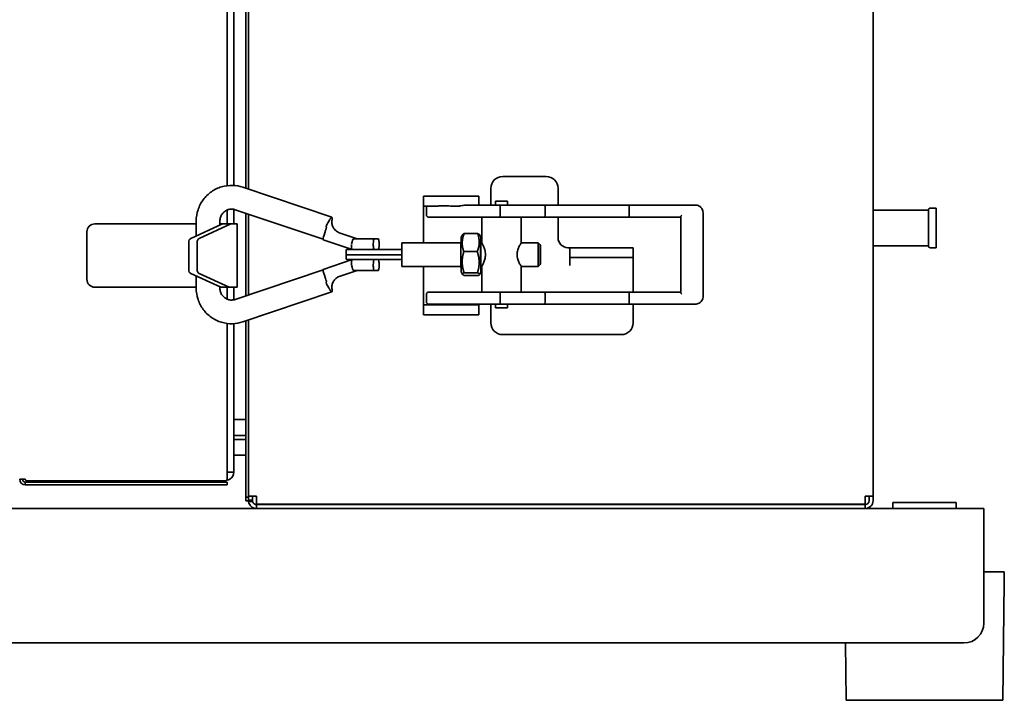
# Model space of a CAD drawing. Header units: millimetres. Extents: x 630 to 1141, y 461 to 937.
# Tile 2 of 3: x 887 to 1136, y 461 to 633. Entities that reach past the tile are written whole.
import ezdxf

# ---------------------------------------------------------------- set-up
doc = ezdxf.new("R2010")
doc.units = ezdxf.units.MM
doc.header["$LTSCALE"] = 4
doc.layers.add('Krawędzie widoczne(ISO)', color=7, linetype='Continuous', lineweight=35, true_color=0x262659)

msp = doc.modelspace()

# ---------------------------------------------------------------- linework, layer by layer
at = {"layer": 'Krawędzie widoczne(ISO)'}
for p, q in [((1102.86, 893.67), (1102.86, 512.87)), ((939.46, 817.59), (939.46, 591.45)), ((941.16, 817.54), (941.16, 591.5)), ((944.16, 818.25), (944.16, 590.8)), ((944.86, 590.56), (944.86, 818.48)), ((1009.16, 593.77), (1020.16, 593.77)), ((943.39, 591.06), (965.91, 583.48)), ((1006.16, 586.52), (1006.16, 590.77)), ((1023.16, 590.77), (1023.16, 586.52)), ((989.16, 588.77), (989.16, 586.27)), ((989.16, 588.77), (1003.16, 588.77)), ((1003.16, 586.52), (1003.16, 588.77)), ((941.16, 585.46), (941.16, 581.77)), ((989.16, 586.27), (989.16, 583.77)), ((992.51, 586.27), (989.16, 586.27)), ((989.87, 586.02), (989.87, 584.02)), ((998.13, 586.27), (996.36, 586.27)), ((1008.39, 586.52), (999.77, 586.52)), ((1007.37, 587.52), (1010.37, 587.52)), ((1007.37, 586.52), (1007.37, 587.52)), ((1019.79, 586.52), (1008.39, 586.52)), ((1008.51, 586.02), (1008.51, 584.02)), ((1010.37, 586.52), (1010.37, 587.52)), ((1041.27, 586.52), (1019.79, 586.52)), ((1019.87, 586.02), (1019.87, 584.02)), ((1041.13, 586.02), (1041.13, 584.02)), ((1055.53, 586.52), (1041.27, 586.52)), ((1058.06, 586.52), (1055.53, 586.52)), ((1117.36, 585.77), (1118.86, 585.77)), ((1118.86, 575.77), (1118.86, 585.77)), ((939.46, 585.3), (939.46, 581.77)), ((941.47, 585.37), (963.72, 577.89)), ((944.16, 584.47), (944.16, 563.58)), ((944.86, 563.81), (944.86, 584.23)), ((989.16, 583.77), (989.16, 577.02)), ((996.78, 583.52), (990.37, 583.52)), ((996.78, 583.52), (1005.67, 583.52)), ((1003.87, 577.02), (1003.87, 583.52)), ((1005.67, 583.52), (1013.6, 583.52)), ((1013.6, 583.52), (1019.79, 583.52)), ((1013.87, 577.02), (1013.87, 583.52)), ((1019.79, 583.52), (1041.27, 583.52)), ((1023.16, 583.52), (1023.16, 578.27)), ((1041.27, 583.52), (1054.2, 583.52)), ((1054.2, 583.59), (1054.2, 564.45)), ((1059.85, 584.52), (1059.85, 563.52)), ((1116.86, 585.27), (1102.86, 585.27)), ((1116.86, 585.27), (1116.86, 576.27)), ((905.96, 581.77), (931.62, 581.77)), ((930.23, 578.1), (938.23, 581.77)), ((931.62, 582.52), (931.62, 578.73)), ((940.35, 581.77), (932.35, 578.1)), ((937.62, 582.52), (937.62, 581.49)), ((937.62, 581.77), (938.23, 581.77)), ((938.23, 581.77), (940.35, 581.77)), ((940.35, 581.77), (941.96, 581.77)), ((941.96, 581.77), (941.96, 565.77)), ((903.96, 579.77), (903.96, 567.77)), ((963.96, 578.97), (964.32, 580.1)), ((972.37, 578.02), (968.01, 579.46)), ((976.61, 578.02), (971.52, 578.02)), ((976.61, 578.02), (977.7, 578.02)), ((998.67, 578.42), (999.06, 579.09)), ((999.41, 579.35), (1002.82, 579.35)), ((1003.68, 578.42), (1003.32, 579.03)), ((929.74, 570.2), (929.74, 577.14)), ((931.87, 577.14), (931.87, 570.2)), ((963.72, 577.89), (963.72, 577.89)), ((971.07, 575.28), (963.76, 577.79)), ((976.41, 576.72), (976.41, 576.57)), ((977.89, 576.57), (977.89, 576.72)), ((998.59, 577.02), (983.68, 577.02)), ((1003.87, 577.02), (1003.67, 577.02)), ((1018.17, 577.02), (1013.87, 577.02)), ((1018.67, 576.52), (1018.17, 577.02)), ((1026.16, 575.77), (1025.66, 575.77)), ((1026.16, 575.75), (1026.16, 575.77)), ((1026.16, 573.27), (1026.16, 575.75)), ((1026.16, 575.75), (1042.16, 575.75)), ((1042.16, 573.27), (1042.16, 575.75)), ((1116.86, 576.27), (1102.86, 576.27)), ((1117.36, 575.77), (1118.86, 575.77)), ((969.57, 573.97), (976.57, 573.97)), ((973.72, 575.27), (969.6, 575.27)), ((973.72, 575.27), (976.61, 575.27)), ((983.6, 573.97), (976.57, 573.97)), ((976.61, 575.27), (976.73, 575.27)), ((976.73, 575.27), (983.61, 575.27)), ((999.32, 574.77), (1002.73, 574.77)), ((1026.16, 573.27), (1026.16, 571.27)), ((1026.16, 573.27), (1042.16, 573.27)), ((1042.16, 571.27), (1042.16, 573.27)), ((963.76, 570.25), (971.07, 572.77)), ((969.6, 572.77), (973.73, 572.77)), ((976.61, 572.77), (973.73, 572.77)), ((976.41, 571.47), (976.41, 571.32)), ((976.61, 572.77), (976.73, 572.77)), ((983.61, 572.77), (976.73, 572.77)), ((977.89, 571.32), (977.89, 571.47)), ((998.59, 571.02), (983.68, 571.02)), ((989.16, 571.02), (989.16, 563.77)), ((1003.87, 571.02), (1003.67, 571.02)), ((1003.87, 564.52), (1003.87, 571.03)), ((1013.87, 564.52), (1013.87, 571.02)), ((1018.17, 571.02), (1013.87, 571.02)), ((1018.67, 571.52), (1018.17, 571.02)), ((1042.16, 571.27), (1042.16, 564.52)), ((937.81, 565.77), (930.23, 569.25)), ((931.62, 568.61), (931.62, 565.52)), ((932.35, 569.25), (939.93, 565.77)), ((941.47, 562.67), (963.72, 570.16)), ((964.32, 567.94), (963.96, 569.08)), ((968.01, 568.59), (972.37, 570.02)), ((976.61, 570.02), (971.52, 570.02)), ((976.61, 570.02), (977.7, 570.02)), ((998.67, 569.63), (999.03, 569.01)), ((999.38, 569.44), (1002.79, 569.44)), ((999.53, 568.69), (1002.94, 568.69)), ((1003.68, 569.63), (1003.29, 568.95)), ((931.62, 565.77), (905.96, 565.77)), ((937.62, 565.85), (937.62, 565.52)), ((937.62, 565.77), (937.81, 565.77)), ((939.93, 565.77), (937.81, 565.77)), ((939.46, 565.77), (939.46, 562.74)), ((940.35, 565.77), (939.93, 565.77)), ((940.35, 565.77), (941.96, 565.77)), ((941.16, 565.77), (941.16, 562.59)), ((943.39, 556.99), (965.91, 564.56)), ((989.16, 563.77), (989.16, 561.27)), ((989.87, 564.02), (989.87, 562.02)), ((990.37, 564.52), (996.78, 564.52)), ((1005.67, 564.52), (996.78, 564.52)), ((1005.67, 564.52), (1013.6, 564.52)), ((1008.51, 564.02), (1008.51, 562.02)), ((1019.79, 564.52), (1013.6, 564.52)), ((1041.27, 564.52), (1019.79, 564.52)), ((1019.87, 564.02), (1019.87, 562.02)), ((1041.13, 564.02), (1041.13, 562.02)), ((1054.2, 564.52), (1041.27, 564.52)), ((989.16, 561.27), (989.16, 558.77)), ((989.16, 561.27), (1003.16, 561.27)), ((996.78, 561.52), (990.37, 561.52)), ((996.78, 561.52), (1008.39, 561.52)), ((1003.16, 561.27), (1003.16, 561.52)), ((1003.16, 558.77), (1003.16, 561.27)), ((1006.16, 556.77), (1006.16, 561.52)), ((1007.37, 561.52), (1007.37, 560.52)), ((1010.37, 560.52), (1007.37, 560.52)), ((1008.39, 561.52), (1019.79, 561.52)), ((1010.37, 561.52), (1010.37, 560.52)), ((1019.79, 561.52), (1041.27, 561.52)), ((1041.27, 561.52), (1055.53, 561.52)), ((1042.16, 561.52), (1042.16, 556.77)), ((1055.53, 561.52), (1058.06, 561.52)), ((1003.16, 558.77), (989.16, 558.77)), ((939.46, 556.59), (939.46, 517.27)), ((941.16, 556.54), (941.16, 518.97)), ((944.16, 557.25), (944.16, 513.12)), ((944.86, 513.12), (944.86, 557.48)), ((1039.16, 553.77), (1009.16, 553.77)), ((941.16, 532.27), (942.41, 532.27)), ((942.41, 532.27), (944.16, 532.27)), ((941.16, 528.27), (942.41, 528.27)), ((944.16, 528.27), (942.41, 528.27)), ((941.16, 527.27), (942.41, 527.27)), ((942.41, 527.27), (944.16, 527.27)), ((942.41, 523.27), (941.16, 523.27)), ((942.41, 523.27), (944.16, 523.27)), ((941.16, 518.97), (939.46, 518.97)), ((886.96, 517.17), (887.66, 517.17)), ((887.66, 517.17), (888.36, 517.17)), ((888.36, 516.47), (888.36, 515.77)), ((888.36, 516.47), (888.86, 516.47)), ((888.86, 515.77), (888.36, 515.77)), ((938.96, 516.77), (888.85, 516.77)), ((938.96, 516.47), (888.86, 516.47)), ((888.86, 515.77), (938.96, 515.77)), ((938.96, 516.47), (939.46, 516.47)), ((939.46, 515.77), (938.96, 515.77)), ((939.46, 515.77), (939.46, 516.47)), ((944.16, 512.62), (944.16, 513.12)), ((944.16, 511.77), (944.16, 512.62)), ((944.86, 512.62), (944.16, 512.62)), ((944.16, 511.77), (944.86, 511.77)), ((944.86, 512.87), (944.86, 513.12)), ((944.86, 511.91), (944.86, 512.87)), ((946.86, 512.87), (944.86, 512.87)), ((944.86, 511.91), (944.86, 511.77)), ((944.86, 511.91), (945.86, 511.91)), ((944.86, 511.77), (945.77, 511.77)), ((945.77, 511.77), (945.86, 511.77)), ((945.86, 511.91), (945.86, 512.87)), ((945.86, 511.77), (945.86, 511.91)), ((945.86, 511.64), (945.86, 511.52)), ((946.86, 512.87), (946.86, 510.87)), ((1100.86, 510.87), (946.86, 510.87)), ((946.86, 510.77), (1100.86, 510.77)), ((946.86, 509.77), (946.86, 510.77)), ((1102.86, 512.87), (1100.86, 512.87)), ((1100.86, 510.87), (1100.86, 512.87)), ((1100.86, 509.77), (1100.86, 510.77)), ((1101.86, 511.77), (1101.86, 512.87)), ((1102.86, 512.87), (1102.86, 511.77)), ((1107.86, 511.27), (1123.86, 511.27)), ((1107.86, 511.27), (1107.86, 509.77)), ((1123.86, 511.27), (1123.86, 509.77)), ((740.86, 509.77), (946.86, 509.77)), ((946.86, 509.77), (1100.86, 509.77)), ((1100.86, 509.77), (1130.86, 509.77)), ((1130.86, 503.77), (1130.86, 509.77)), ((1130.86, 503.77), (1130.86, 480.77)), ((1130.86, 493.77), (1136.06, 493.77)), ((1136.06, 491.27), (1136.06, 493.77)), ((1135.66, 461.27), (1136.06, 491.27)), ((1125.86, 475.77), (745.86, 475.77)), ((1096.06, 461.27), (1095.87, 475.77)), ((1135.66, 461.27), (1096.06, 461.27))]:
    msp.add_line(p, q, dxfattribs=at)
for centre, radius, start, end in [((1009.16, 590.77), 3, 90, 180), ((1020.16, 590.77), 3, 0, 90), ((990.37, 586.02), 0.5, 150.3573, 180), ((1117.36, 585.27), 0.5, 90, 180), ((990.37, 584.02), 0.5, 180, 270), ((905.96, 579.77), 2, 90, 180), ((1025.66, 578.27), 2.5, 180, 270), ((1117.36, 576.27), 0.5, 180, 270), ((905.96, 567.77), 2, 180, 270), ((990.37, 564.02), 0.5, 90, 180), ((990.37, 562.02), 0.5, 180, 270), ((1009.16, 556.77), 3, 180, 270), ((1039.16, 556.77), 3, 270, 0), ((939.16, 518.97), 2, 300, 0), ((888.36, 517.17), 1.4, 180, 270), ((888.36, 517.17), 0.7, 180, 270), ((888.85, 517.27), 0.5, 191.537, 270), ((938.96, 517.27), 0.5, 270, 0), ((939.16, 518.97), 2, 275.9667, 300), ((1100.86, 511.77), 2, 270, 0), ((1100.86, 511.77), 1, 270, 0), ((1125.86, 480.77), 5, 270, 0)]:
    msp.add_arc(centre, radius, start, end, dxfattribs=at)
for centre, major_axis, ratio, start_param, end_param in [((1008.39, 586.02), (0, 0.5), 0.243961, 4.712389, 6.283185), ((1019.79, 586.02), (0, -0.5), 0.159926, 1.570796, 3.141593), ((1041.27, 586.02), (0, -0.5), 0.273561, 3.141593, 4.712389), ((964.95, 580.64), (0.96, 2.84), 0.14016, 5.919155, 6.74143), ((1008.39, 584.02), (0, -0.5), 0.243961, 0, 1.570796), ((1019.79, 584.02), (0, 0.5), 0.159926, 3.141593, 4.712389), ((1041.27, 584.02), (0, 0.5), 0.273561, 1.570796, 3.141593), ((1054.7, 584.02), (-0.483, -0.483), 0.270961, 4.976996, 6.018578), ((930.45, 577.14), (0, 1), 0.707107, 0.314159, 1.570796), ((932.57, 577.14), (0, 1), 0.707107, 0.314159, 1.570796), ((964.17, 579.03), (-0.41, -1.23), 0.14164, 4.808052, 6.282201), ((971.33, 576.72), (-0.22, -1.3), 0.289049, 3.189916, 4.760712), ((976.61, 576.72), (0, 1.3), 0.149451, 0, 1.570796), ((977.7, 576.72), (0, -1.3), 0.149451, 1.570796, 3.141593), ((998.68, 574.02), (0, -4.4), 0.026177, 3.186964, 6.237814), ((1003.67, 574.02), (0, 4.4), 0.026177, 5.462634, 10.245329), ((971.3, 576.57), (-0.22, -1.3), 0.289049, 4.760712, 6.283473), ((976.61, 576.57), (0, 1.3), 0.149451, 1.570796, 3.141593), ((977.7, 576.57), (0, -1.3), 0.149451, 0, 1.570796), ((983.68, 574.02), (0, 3), 0.026177, 0, 1.58103), ((1003.67, 574.02), (0, 3), 0.026177, 0, 3.141593), ((1018.17, 574.02), (0, 3), 0.026177, 6.256996, 9.450967), ((969.6, 573.97), (0, 1.3), 0.026177, 0, 1.570796), ((969.6, 574.07), (0, -1.3), 0.026177, 4.789388, 6.283185), ((967.32, 576.57), (3.78, -1.3), 0.015802, 6.189172, 6.237208), ((982.07, 573.96), (-1.53, 0.05), 0.76124, 3.195034, 3.21159), ((983.68, 574.02), (0, -3), 0.026177, 4.731056, 6.283185), ((971.3, 571.47), (-0.22, 1.3), 0.289049, 6.282898, 7.805658), ((971.33, 571.32), (-0.22, 1.3), 0.289049, 1.522473, 3.093269), ((967.32, 571.47), (3.78, 1.3), 0.015802, 0.045977, 0.094014), ((976.61, 571.47), (0, 1.3), 0.149451, 0, 1.570796), ((976.61, 571.32), (0, 1.3), 0.149451, 1.570796, 3.141593), ((977.7, 571.47), (0, -1.3), 0.149451, 1.570796, 3.141593), ((977.7, 571.32), (0, -1.3), 0.149451, 0, 1.570796), ((930.45, 570.2), (0, -1), 0.707107, 4.712389, 5.969026), ((932.57, 570.2), (0, -1), 0.707107, 4.712389, 5.969026), ((966.92, 564.15), (2.82, -5.72), 0.145337, 3.918775, 4.067593), ((964.95, 567.4), (0.96, -2.84), 0.14016, 5.82494, 6.647216), ((1008.39, 564.02), (0, 0.5), 0.243961, 4.712389, 6.283185), ((1019.79, 564.02), (0, -0.5), 0.159926, 1.570796, 3.141593), ((1041.27, 564.02), (0, -0.5), 0.273561, 3.141593, 4.712389), ((1054.7, 564.02), (0.483, -0.483), 0.270961, 3.4062, 4.447782), ((1008.39, 562.02), (0, -0.5), 0.243961, 0, 1.570796), ((1019.79, 562.02), (0, 0.5), 0.159926, 3.141593, 4.712389), ((1041.27, 562.02), (0, 0.5), 0.273561, 1.570796, 3.141593), ((946.9, 511.38), (-1.79, -0.16), 0.893223, 1.403878, 1.470611)]:
    msp.add_ellipse(centre, major_axis=major_axis, ratio=ratio, start_param=start_param, end_param=end_param, dxfattribs=at)
msp.add_ellipse((1018.67, 574.02), major_axis=(0, -2.5), ratio=0.026177, dxfattribs=at)
for points, knots in [([(931.62, 582.52), (931.62, 583.48), (931.78, 584.45), (932.38, 586.27), (932.83, 587.14), (933.97, 588.68), (934.67, 589.36), (936.23, 590.46), (937.1, 590.88), (938.93, 591.42), (939.88, 591.55), (941.7, 591.49), (942.57, 591.34), (943.39, 591.06)], [1.570796, 1.570796, 1.570796, 1.570796, 1.892742, 1.892742, 2.214308, 2.214308, 2.534877, 2.534877, 2.854211, 2.854211, 3.172567, 3.172567, 3.462733, 3.462733, 3.462733, 3.462733]), ([(937.62, 582.52), (937.62, 582.84), (937.67, 583.15), (937.86, 583.75), (938, 584.03), (938.37, 584.54), (938.59, 584.77), (939.09, 585.14), (939.38, 585.29), (939.98, 585.48), (940.3, 585.53), (940.91, 585.52), (941.2, 585.47), (941.47, 585.37)], [1.570796, 1.570796, 1.570796, 1.570796, 1.881085, 1.881085, 2.193015, 2.193015, 2.509534, 2.509534, 2.832427, 2.832427, 3.161125, 3.161125, 3.462733, 3.462733, 3.462733, 3.462733]), ([(992.51, 586.27), (992.67, 586.29), (992.84, 586.3), (993.31, 586.33), (993.58, 586.34), (994.11, 586.35), (994.38, 586.35), (994.92, 586.34), (995.21, 586.34), (995.78, 586.31), (996.07, 586.3), (996.36, 586.27)], [0.0710635, 0.0710635, 0.0710635, 0.0710635, 0.0970594, 0.0970594, 0.1314019, 0.1314019, 0.1631183, 0.1631183, 0.1962319, 0.1962319, 0.2300501, 0.2300501, 0.2300501, 0.2300501]), ([(998.13, 586.27), (998.28, 586.3), (998.43, 586.33), (998.99, 586.45), (999.39, 586.52), (999.76, 586.52), (999.76, 586.52), (999.77, 586.52)], [-1.0627289, -1.0627289, -1.0627289, -1.0627289, -1.0174162, -1.0174162, -0.8926459, -0.8926459, -0.889723, -0.889723, -0.889723, -0.889723]), ([(1058.06, 586.52), (1058.24, 586.52), (1058.43, 586.49), (1058.78, 586.36), (1058.95, 586.27), (1059.26, 586.03), (1059.39, 585.88), (1059.61, 585.55), (1059.7, 585.36), (1059.82, 584.98), (1059.85, 584.78), (1059.85, 584.56), (1059.85, 584.54), (1059.85, 584.52)], [3.141593, 3.141593, 3.141593, 3.141593, 3.439518, 3.439518, 3.742765, 3.742765, 4.056924, 4.056924, 4.371083, 4.371083, 4.685242, 4.685242, 4.712389, 4.712389, 4.712389, 4.712389]), ([(964.55, 580.91), (964.54, 580.94), (964.53, 580.97), (964.52, 581.03), (964.52, 581.07), (964.51, 581.25), (964.56, 581.38), (964.66, 581.66), (964.77, 581.85), (965.01, 582.24), (965.13, 582.41), (965.34, 582.72), (965.43, 582.86), (965.48, 582.97)], [0.0000011, 0.0000011, 0.0000011, 0.0000011, 0.0092878, 0.0092878, 0.0197763, 0.0197763, 0.0643859, 0.0643859, 0.1434682, 0.1434682, 0.2189442, 0.2189442, 0.2930715, 0.2930715, 0.2930715, 0.2930715]), ([(965.64, 583.25), (965.62, 583.22), (965.6, 583.2), (965.58, 583.17), (965.55, 583.11), (965.51, 583.04), (965.48, 582.97)], [-1.16734379, -1.16734379, -1.16734379, -1.16734379, -1.14769822, -1.14769822, -1.14769822, -1.11020798, -1.11020798, -1.11020798, -1.11020798]), ([(965.99, 582.97), (965.99, 583.04), (965.99, 583.11), (965.99, 583.17), (965.99, 583.2), (965.99, 583.22), (965.99, 583.25)], [-1.4651699, -1.4651699, -1.4651699, -1.4651699, -1.42767966, -1.42767966, -1.42767966, -1.40803409, -1.40803409, -1.40803409, -1.40803409]), ([(964.55, 580.91), (964.56, 580.88), (964.56, 580.85), (964.56, 580.81), (964.56, 580.8), (964.56, 580.79), (964.56, 580.79), (964.55, 580.78), (964.55, 580.78), (964.55, 580.77), (964.55, 580.77), (964.54, 580.74), (964.53, 580.71), (964.5, 580.62), (964.48, 580.56), (964.43, 580.44), (964.41, 580.37), (964.37, 580.24), (964.35, 580.17), (964.32, 580.1)], [0.00000027, 0.00000027, 0.00000027, 0.00000027, 0.00951879, 0.00951879, 0.01262786, 0.01262786, 0.01402342, 0.01402342, 0.01485009, 0.01485009, 0.01627915, 0.01627915, 0.02443148, 0.02443148, 0.03890054, 0.03890054, 0.05474321, 0.05474321, 0.07061061, 0.07061061, 0.07061061, 0.07061061]), ([(965.98, 582.84), (965.92, 582.54), (965.91, 582.21), (966, 581.59), (966.09, 581.28), (966.37, 580.72), (966.55, 580.46), (966.99, 580.01), (967.25, 579.81), (967.69, 579.58), (967.85, 579.51), (968.01, 579.46)], [0, 0, 0, 0, 0.0942495, 0.0942495, 0.1889999, 0.1889999, 0.2817659, 0.2817659, 0.377922, 0.377922, 0.4295794, 0.4295794, 0.4295794, 0.4295794]), ([(963.72, 577.89), (963.72, 577.89), (963.72, 577.89), (963.72, 577.9), (963.72, 577.92), (963.7, 577.95), (963.69, 577.97), (963.69, 577.98)], [0.01805211, 0.01805211, 0.01805211, 0.01805211, 0.02445655, 0.02445655, 0.05251203, 0.05251203, 0.06995354, 0.06995354, 0.06995354, 0.06995354]), ([(1003.87, 577.02), (1003.87, 577), (1003.91, 576.93), (1004.06, 576.63), (1004.18, 576.4), (1004.41, 575.88), (1004.54, 575.55), (1004.73, 574.82), (1004.8, 574.41), (1004.8, 574.02), (1004.8, 573.63), (1004.73, 573.23), (1004.54, 572.49), (1004.41, 572.16), (1004.18, 571.64), (1004.06, 571.41), (1003.91, 571.12), (1003.87, 571.04), (1003.87, 571.03)], [-0.4533071, -0.4533071, -0.4533071, -0.4533071, -0.3501251, -0.3501251, -0.2339198, -0.2339198, -0.1169599, -0.1169599, 0, 0, 0, 0.1169599, 0.1169599, 0.2339198, 0.2339198, 0.3501251, 0.3501251, 0.4533071, 0.4533071, 0.4533071, 0.4533071]), ([(1012.79, 574.02), (1012.79, 574.41), (1012.86, 574.82), (1013.07, 575.55), (1013.21, 575.88), (1013.47, 576.4), (1013.61, 576.63), (1013.8, 576.94), (1013.86, 577.02), (1013.87, 577.02)], [-1.8653214, -1.8653214, -1.8653214, -1.8653214, -1.7483615, -1.7483615, -1.6314016, -1.6314016, -1.5151964, -1.5151964, -1.3989911, -1.3989911, -1.3989911, -1.3989911]), ([(1013.87, 571.02), (1013.86, 571.02), (1013.8, 571.1), (1013.61, 571.41), (1013.47, 571.64), (1013.21, 572.16), (1013.07, 572.49), (1012.86, 573.23), (1012.79, 573.63), (1012.79, 574.02)], [-0.4663304, -0.4663304, -0.4663304, -0.4663304, -0.3501251, -0.3501251, -0.2339198, -0.2339198, -0.1169599, -0.1169599, 0, 0, 0, 0]), ([(963.69, 570.06), (963.71, 570.1), (963.72, 570.13), (963.72, 570.15), (963.72, 570.15), (963.72, 570.15)], [0, 0, 0, 0, 0.03549757, 0.03549757, 0.0388902, 0.0388902, 0.0388902, 0.0388902]), ([(963.76, 570.25), (963.75, 570.25), (963.74, 570.24), (963.72, 570.18), (963.72, 570.12), (963.73, 570.01), (963.74, 569.97), (963.76, 569.8), (963.79, 569.67), (963.86, 569.39), (963.91, 569.23), (963.96, 569.08)], [-0.1971997, -0.1971997, -0.1971997, -0.1971997, -0.1646915, -0.1646915, -0.124664, -0.124664, -0.0995849, -0.0995849, -0.0492921, -0.0492921, -0.000001, -0.000001, -0.000001, -0.000001]), ([(968.01, 568.59), (967.71, 568.49), (967.42, 568.34), (966.91, 567.96), (966.68, 567.73), (966.29, 567.2), (966.14, 566.9), (965.96, 566.28), (965.92, 565.97), (965.93, 565.51), (965.95, 565.35), (965.98, 565.2)], [0, 0, 0, 0, 0.0944757, 0.0944757, 0.1910602, 0.1910602, 0.2903314, 0.2903314, 0.3830584, 0.3830584, 0.4295203, 0.4295203, 0.4295203, 0.4295203]), ([(931.62, 565.52), (931.62, 564.56), (931.78, 563.6), (932.38, 561.77), (932.83, 560.91), (933.97, 559.37), (934.67, 558.69), (936.23, 557.59), (937.1, 557.17), (938.93, 556.62), (939.88, 556.5), (941.7, 556.55), (942.57, 556.71), (943.39, 556.99)], [4.712389, 4.712389, 4.712389, 4.712389, 5.034335, 5.034335, 5.355901, 5.355901, 5.676469, 5.676469, 5.995804, 5.995804, 6.31416, 6.31416, 6.604326, 6.604326, 6.604326, 6.604326]), ([(937.62, 565.52), (937.62, 565.21), (937.67, 564.89), (937.86, 564.3), (938, 564.01), (938.37, 563.5), (938.59, 563.28), (939.09, 562.9), (939.38, 562.76), (939.98, 562.56), (940.3, 562.52), (940.91, 562.53), (941.2, 562.58), (941.47, 562.67)], [4.712389, 4.712389, 4.712389, 4.712389, 5.022678, 5.022678, 5.334608, 5.334608, 5.651127, 5.651127, 5.97402, 5.97402, 6.302718, 6.302718, 6.604326, 6.604326, 6.604326, 6.604326]), ([(964.55, 567.14), (964.55, 567.11), (964.54, 567.09), (964.53, 567.04), (964.53, 567.01), (964.52, 566.92), (964.52, 566.85), (964.58, 566.6), (964.65, 566.43), (964.83, 566.09), (964.94, 565.92), (965.14, 565.62), (965.24, 565.48), (965.32, 565.36)], [-0.2796944, -0.2796944, -0.2796944, -0.2796944, -0.2630364, -0.2630364, -0.2445682, -0.2445682, -0.1992334, -0.1992334, -0.1266181, -0.1266181, -0.0590432, -0.0590432, -0.000001, -0.000001, -0.000001, -0.000001]), ([(964.55, 567.14), (964.56, 567.14), (964.56, 567.14), (964.56, 567.15), (964.56, 567.16), (964.56, 567.17), (964.56, 567.17), (964.56, 567.18), (964.57, 567.18), (964.57, 567.19), (964.57, 567.19), (964.57, 567.2), (964.57, 567.2), (964.57, 567.21), (964.57, 567.21), (964.57, 567.22), (964.57, 567.22), (964.57, 567.22), (964.57, 567.23), (964.57, 567.23), (964.57, 567.24), (964.56, 567.24), (964.56, 567.25), (964.56, 567.25), (964.56, 567.26)], [-0.01252097, -0.01252097, -0.01252097, -0.01252097, -0.01125084, -0.01125084, -0.01125084, -0.0085422, -0.0085422, -0.0085422, -0.00729755, -0.00729755, -0.00729755, -0.00582065, -0.00582065, -0.00582065, -0.00440149, -0.00440149, -0.00440149, -0.00317254, -0.00317254, -0.00317254, -0.0016437, -0.0016437, -0.0016437, 0.00054704, 0.00054704, 0.00054704, 0.00054704]), ([(965.32, 565.36), (965.35, 565.31), (965.38, 565.26), (965.41, 565.21), (965.44, 565.16), (965.46, 565.12), (965.48, 565.07)], [-0.04847833, -0.04847833, -0.04847833, -0.04847833, -0.02384867, -0.02384867, -0.02384867, 0, 0, 0, 0]), ([(965.48, 565.07), (965.51, 565), (965.55, 564.94), (965.58, 564.88), (965.6, 564.85), (965.62, 564.82), (965.64, 564.8)], [-0.17748096, -0.17748096, -0.17748096, -0.17748096, -0.13999072, -0.13999072, -0.13999072, -0.12034515, -0.12034515, -0.12034515, -0.12034515]), ([(965.99, 564.8), (965.99, 564.82), (965.99, 564.85), (965.99, 564.88), (965.99, 564.94), (965.99, 565), (965.99, 565.07)], [0.12034515, 0.12034515, 0.12034515, 0.12034515, 0.13999072, 0.13999072, 0.13999072, 0.17748096, 0.17748096, 0.17748096, 0.17748096]), ([(1059.85, 563.52), (1059.85, 563.32), (1059.83, 563.12), (1059.72, 562.73), (1059.64, 562.54), (1059.42, 562.21), (1059.29, 562.05), (1058.99, 561.8), (1058.82, 561.7), (1058.46, 561.56), (1058.27, 561.52), (1058.07, 561.52), (1058.06, 561.52), (1058.06, 561.52)], [4.712389, 4.712389, 4.712389, 4.712389, 5.026548, 5.026548, 5.340708, 5.340708, 5.654867, 5.654867, 5.969026, 5.969026, 6.272825, 6.272825, 6.283185, 6.283185, 6.283185, 6.283185]), ([(946.74, 509.77), (946.44, 509.79), (945.84, 509.97), (945.08, 510.67), (944.86, 511.36), (944.86, 511.77)], [-0.9641942, -0.9641942, -0.9641942, -0.9641942, -0.6887101, -0.4132261, 0, 0, 0, 0]), ([(944.92, 511.52), (945.08, 511.54), (945.24, 511.56), (945.55, 511.6), (945.7, 511.62), (945.86, 511.64)], [0.00000452, 0.00000452, 0.00000452, 0.00000452, 0.04736123, 0.04736123, 0.09477801, 0.09477801, 0.09477801, 0.09477801]), ([(945.87, 511.52), (945.72, 511.52), (945.55, 511.52), (945.24, 511.52), (945.08, 511.52), (944.92, 511.52)], [0.00000534, 0.00000534, 0.00000534, 0.00000534, 0.04713614, 0.04713614, 0.09479152, 0.09479152, 0.09479152, 0.09479152]), ([(945.86, 511.77), (945.86, 511.65), (945.88, 511.52), (945.98, 511.27), (946.06, 511.15), (946.26, 510.96), (946.37, 510.89), (946.54, 510.82), (946.6, 510.8), (946.73, 510.78), (946.79, 510.77), (946.86, 510.77)], [-0.1503013, -0.1503013, -0.1503013, -0.1503013, -0.1163245, -0.1163245, -0.0787374, -0.0787374, -0.0411193, -0.0411193, -0.0201811, -0.0201811, 0, 0, 0, 0]), ([(945.86, 511.64), (945.86, 511.62), (945.86, 511.6), (945.86, 511.56), (945.87, 511.54), (945.87, 511.52)], [-0.01783687, -0.01783687, -0.01783687, -0.01783687, -0.00892126, -0.00892126, -0.00001392, -0.00001392, -0.00001392, -0.00001392])]:
    msp.add_open_spline(points, degree=3, knots=knots, dxfattribs=at)
for points in [[(965.98, 582.84), (965.98, 582.89), (965.99, 582.93), (965.99, 582.97)], [(983.6, 573.97), (983.6, 573.97), (983.6, 573.97), (983.6, 573.97)], [(965.98, 565.2), (965.98, 565.16), (965.99, 565.11), (965.99, 565.07)]]:
    msp.add_open_spline(points, degree=3, dxfattribs=at)
for points, weights in [([(999.41, 579.35), (998.53, 577.06), (999.32, 574.77)], [1, 1.15470053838, 1]), ([(999.06, 579.09), (999.13, 579.22), (999.41, 579.35)], [1.06907129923, 1.05204452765, 1]), ([(1002.73, 574.77), (1003.61, 577.06), (1002.82, 579.35)], [1, 1.15470053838, 1]), ([(1002.82, 579.35), (1003.24, 579.18), (1003.32, 579.03)], [1, 1.06519933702, 1.07544148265]), ([(999.32, 574.77), (998.52, 572.1), (999.38, 569.44)], [1, 1.15470053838, 1]), ([(1002.79, 569.44), (1003.59, 572.1), (1002.73, 574.77)], [1, 1.15470053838, 1]), ([(999.38, 569.44), (998.62, 569.06), (999.53, 568.69)], [1, 1.15470053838, 1]), ([(1002.94, 568.69), (1003.7, 569.06), (1002.79, 569.44)], [1, 1.15470053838, 1])]:
    msp.add_rational_spline(points, weights, degree=2, dxfattribs=at)

doc.saveas('drawing.dxf')
